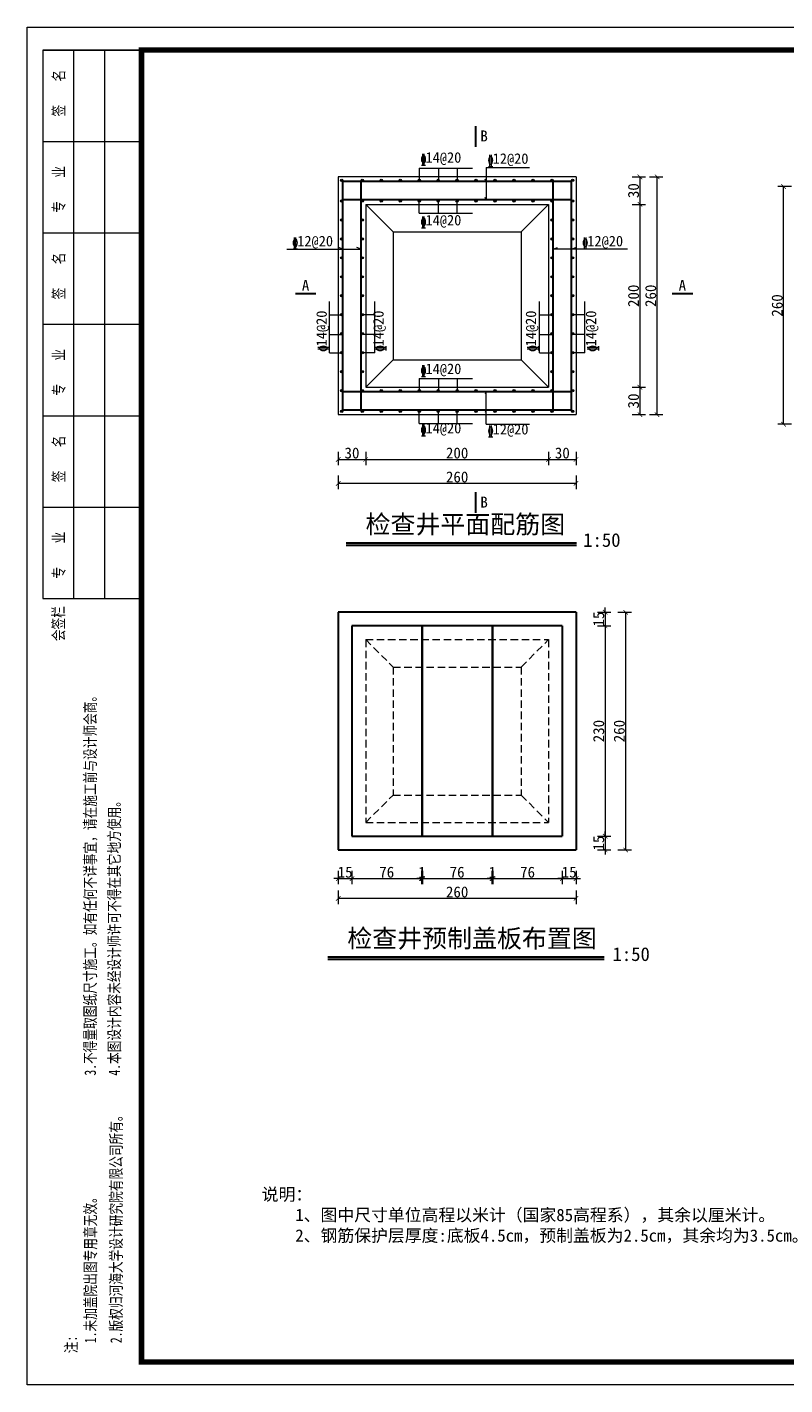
# Model space of a CAD drawing. Extents: x -13074 to 1448651, y 3648755 to 8081248.
# Tile 130 of 173: x 562658 to 562824, y 3858485 to 3858782. Entities that reach past the tile are written whole.
import ezdxf

# ---------------------------------------------------------------- set-up
doc = ezdxf.new("R2010")
doc.units = 0
doc.header["$PDMODE"] = 32
doc.header["$PDSIZE"] = 0.2
doc.linetypes.add('HIDDEN2', pattern=[0.1875, 0.125, -0.0625])
doc.layers.get('0').update_dxf_attribs({"linetype": 'CONTINUOUS'})
doc.layers.get('Defpoints').update_dxf_attribs({"linetype": 'CONTINUOUS'})
for name, color, linetype, lineweight in [('0.09标注线', 3, 'CONTINUOUS', 9), ('0.13填充', 8, 'CONTINUOUS', 9), ('0.15虚线', 1, 'HIDDEN2', 15), ('0.30粗线', 7, 'CONTINUOUS', 30), ('0.30红', 1, 'CONTINUOUS', 30), ('SHEET', 1, 'CONTINUOUS', 15), ('文字', 7, 'CONTINUOUS', 15), ('新建路', 7, 'CONTINUOUS', 40)]:
    doc.layers.add(name, color=color, linetype=linetype, lineweight=lineweight)
doc.layers.add('DIM', color=3, linetype='CONTINUOUS')
doc.styles.add('-仿宋_GB2312', font='FangSong_GB2312.ttf')
doc.styles.add('CHX-1', font='tssdeng.shx', dxfattribs={"width": 0.7, "height": 300, "bigfont": 'atssdchn.shx'})
doc.styles.add('FHZ', font='FangSong_GB2312.ttf', dxfattribs={"width": 0.707, "height": 300})
doc.dimstyles.new('zzzz STANDARD', dxfattribs={"dimtxt": 2.3, "dimasz": 1, "dimexe": 1.25, "dimexo": 1.5, "dimgap": 0.2, "dimtad": 1, "dimdec": 0, "dimlfac": 10, "dimzin": 0, "dimdsep": 46, "dimtxsty": '-仿宋_GB2312', "dimblk": 'ARCHTICK', "dimcen": 0.09, "dimadec": 0, "dimazin": 0, "dimtfac": 1, "dimtdec": 0, "dimtix": 1, "dimtmove": 2, "dimatfit": 3, "dimfxl": 1.7, "dimfxlon": 1, "dimtolj": 1, "dimtzin": 0, "dimlwd": 9, "dimlwe": 9, "dimarcsym": 0})

# ---------------------------------------------------------------- blocks, each defined once
blk = doc.blocks.new('_ARCHTICK')
at = {"color": 0, "linetype": 'ByBlock', "const_width": 0.15}
blk.add_lwpolyline([(-0.5, -0.5), (0.5, 0.5)], dxfattribs=at)
blk = doc.blocks.new('*D2788')
at = {"layer": 'Defpoints', "color": 0, "linetype": 'Continuous', "lineweight": 13}
for p in [(562726.08, 3858697.72, 0.06), (562778.08, 3858697.72, 0.06), (562726.08, 3858682.68)]:
    blk.add_point(p, dxfattribs=at)
at = {"layer": '新建路', "color": 0, "linetype": 'Continuous', "lineweight": 9}
for p, q in [((562726.08, 3858684.38), (562726.08, 3858681.43)), ((562778.08, 3858684.38), (562778.08, 3858681.43)), ((562778.08, 3858682.68), (562726.08, 3858682.68))]:
    blk.add_line(p, q, dxfattribs=at)
at = {"layer": '新建路', "color": 0, "linetype": 'Continuous', "lineweight": 9, "rotation": 180}
blk.add_blockref('_ARCHTICK', (562726.08, 3858682.68), dxfattribs=at)
at = {"layer": '新建路', "color": 0, "linetype": 'Continuous', "lineweight": 9}
blk.add_blockref('_ARCHTICK', (562778.08, 3858682.68), dxfattribs=at)
at = {"layer": '新建路', "color": 0, "linetype": 'Continuous', "lineweight": 13, "insert": (562752.08, 3858684.08), "char_height": 2.4, "attachment_point": 5, "style": '-仿宋_GB2312'}
blk.add_mtext('\\A1;260', dxfattribs=at)
blk = doc.blocks.new('*D2789')
at = {"layer": 'Defpoints', "color": 0, "linetype": 'Continuous', "lineweight": 13}
for p in [(562778.08, 3858749.72, 0.06), (562772.08, 3858743.72, 0.06), (562792.05, 3858743.72)]:
    blk.add_point(p, dxfattribs=at)
at = {"layer": '新建路', "color": 0, "linetype": 'Continuous', "lineweight": 9}
for p, q in [((562790.35, 3858749.72), (562793.3, 3858749.72)), ((562792.05, 3858749.72), (562792.05, 3858743.72)), ((562790.35, 3858743.72), (562793.3, 3858743.72))]:
    blk.add_line(p, q, dxfattribs=at)
for p, rotation in [((562792.05, 3858749.72), 90), ((562792.05, 3858743.72), 270)]:
    blk.add_blockref('_ARCHTICK', p, dxfattribs=dict(at, rotation=rotation))
at = {"layer": '新建路', "color": 0, "linetype": 'Continuous', "lineweight": 13, "insert": (562790.65, 3858746.72), "char_height": 2.4, "attachment_point": 5, "rotation": 90, "style": '-仿宋_GB2312'}
blk.add_mtext('\\A1;30', dxfattribs=at)
blk = doc.blocks.new('*D2790')
at = {"layer": 'Defpoints', "color": 0, "linetype": 'Continuous', "lineweight": 13}
for p in [(562772.08, 3858743.72, 0.06), (562772.08, 3858703.72, 0.06), (562792.05, 3858703.72)]:
    blk.add_point(p, dxfattribs=at)
at = {"layer": '新建路', "color": 0, "linetype": 'Continuous', "lineweight": 9}
for p, q in [((562790.35, 3858743.72), (562793.3, 3858743.72)), ((562792.05, 3858743.72), (562792.05, 3858703.72)), ((562790.35, 3858703.72), (562793.3, 3858703.72))]:
    blk.add_line(p, q, dxfattribs=at)
for p, rotation in [((562792.05, 3858743.72), 90), ((562792.05, 3858703.72), 270)]:
    blk.add_blockref('_ARCHTICK', p, dxfattribs=dict(at, rotation=rotation))
at = {"layer": '新建路', "color": 0, "linetype": 'Continuous', "lineweight": 13, "insert": (562790.65, 3858723.72), "char_height": 2.4, "attachment_point": 5, "rotation": 90, "style": '-仿宋_GB2312'}
blk.add_mtext('\\A1;200', dxfattribs=at)
blk = doc.blocks.new('*D2791')
at = {"layer": 'Defpoints', "color": 0, "linetype": 'Continuous', "lineweight": 13}
for p in [(562772.08, 3858703.72, 0.06), (562778.08, 3858697.72, 0.06), (562792.05, 3858697.72)]:
    blk.add_point(p, dxfattribs=at)
at = {"layer": '新建路', "color": 0, "linetype": 'Continuous', "lineweight": 9}
for p, q in [((562790.35, 3858703.72), (562793.3, 3858703.72)), ((562792.05, 3858703.72), (562792.05, 3858697.72)), ((562790.35, 3858697.72), (562793.3, 3858697.72))]:
    blk.add_line(p, q, dxfattribs=at)
for p, rotation in [((562792.05, 3858703.72), 90), ((562792.05, 3858697.72), 270)]:
    blk.add_blockref('_ARCHTICK', p, dxfattribs=dict(at, rotation=rotation))
at = {"layer": '新建路', "color": 0, "linetype": 'Continuous', "lineweight": 13, "insert": (562790.65, 3858700.72), "char_height": 2.4, "attachment_point": 5, "rotation": 90, "style": '-仿宋_GB2312'}
blk.add_mtext('\\A1;30', dxfattribs=at)
blk = doc.blocks.new('*D2815')
at = {"layer": 'Defpoints', "color": 0, "linetype": 'Continuous', "lineweight": 13}
for p in [(562729.08, 3858605.5, 0.06), (562726.08, 3858602.5, 0.06), (562729.08, 3858596.23)]:
    blk.add_point(p, dxfattribs=at)
at = {"layer": '新建路', "color": 0, "linetype": 'Continuous', "lineweight": 9}
for p, q in [((562726.08, 3858597.93), (562726.08, 3858594.98)), ((562729.08, 3858597.93), (562729.08, 3858594.98)), ((562726.08, 3858596.23), (562725.08, 3858596.23)), ((562726.08, 3858596.23), (562729.08, 3858596.23)), ((562729.08, 3858596.23), (562730.08, 3858596.23))]:
    blk.add_line(p, q, dxfattribs=at)
blk.add_blockref('_ARCHTICK', (562726.08, 3858596.23), dxfattribs=at)
at = {"layer": '新建路', "color": 0, "linetype": 'Continuous', "lineweight": 9, "rotation": 180}
blk.add_blockref('_ARCHTICK', (562729.08, 3858596.23), dxfattribs=at)
at = {"layer": '新建路', "color": 0, "linetype": 'Continuous', "lineweight": 13, "insert": (562727.58, 3858597.63), "char_height": 2.4, "attachment_point": 5, "style": '-仿宋_GB2312'}
blk.add_mtext('\\A1;15', dxfattribs=at)
blk = doc.blocks.new('*D2817')
at = {"layer": 'Defpoints', "color": 0, "linetype": 'Continuous', "lineweight": 13}
for p in [(562744.28, 3858605.5, 0.06), (562744.48, 3858605.5, 0.06), (562744.48, 3858596.23)]:
    blk.add_point(p, dxfattribs=at)
at = {"layer": '新建路', "color": 0, "linetype": 'Continuous', "lineweight": 9}
for p, q in [((562744.28, 3858597.93), (562744.28, 3858594.98)), ((562744.48, 3858597.93), (562744.48, 3858594.98)), ((562744.28, 3858596.23), (562743.28, 3858596.23)), ((562744.28, 3858596.23), (562744.48, 3858596.23)), ((562744.48, 3858596.23), (562745.48, 3858596.23))]:
    blk.add_line(p, q, dxfattribs=at)
blk.add_blockref('_ARCHTICK', (562744.28, 3858596.23), dxfattribs=at)
at = {"layer": '新建路', "color": 0, "linetype": 'Continuous', "lineweight": 9, "rotation": 180}
blk.add_blockref('_ARCHTICK', (562744.48, 3858596.23), dxfattribs=at)
at = {"layer": '新建路', "color": 0, "linetype": 'Continuous', "lineweight": 13, "insert": (562744.38, 3858597.63), "char_height": 2.4, "attachment_point": 5, "style": '-仿宋_GB2312'}
blk.add_mtext('\\A1;1', dxfattribs=at)
blk = doc.blocks.new('*D2819')
at = {"layer": 'Defpoints', "color": 0, "linetype": 'Continuous', "lineweight": 13}
for p in [(562759.68, 3858605.5, 0.06), (562759.88, 3858605.5, 0.06), (562759.88, 3858596.23)]:
    blk.add_point(p, dxfattribs=at)
at = {"layer": '新建路', "color": 0, "linetype": 'Continuous', "lineweight": 9}
for p, q in [((562759.68, 3858597.93), (562759.68, 3858594.98)), ((562759.88, 3858597.93), (562759.88, 3858594.98)), ((562759.68, 3858596.23), (562758.68, 3858596.23)), ((562759.68, 3858596.23), (562759.88, 3858596.23)), ((562759.88, 3858596.23), (562760.88, 3858596.23))]:
    blk.add_line(p, q, dxfattribs=at)
blk.add_blockref('_ARCHTICK', (562759.68, 3858596.23), dxfattribs=at)
at = {"layer": '新建路', "color": 0, "linetype": 'Continuous', "lineweight": 9, "rotation": 180}
blk.add_blockref('_ARCHTICK', (562759.88, 3858596.23), dxfattribs=at)
at = {"layer": '新建路', "color": 0, "linetype": 'Continuous', "lineweight": 13, "insert": (562759.78, 3858597.63), "char_height": 2.4, "attachment_point": 5, "style": '-仿宋_GB2312'}
blk.add_mtext('\\A1;1', dxfattribs=at)
blk = doc.blocks.new('*D2821')
at = {"layer": 'Defpoints', "color": 0, "linetype": 'Continuous', "lineweight": 13}
for p in [(562775.08, 3858605.5, 0.06), (562778.08, 3858602.5, 0.06), (562778.08, 3858596.23)]:
    blk.add_point(p, dxfattribs=at)
at = {"layer": '新建路', "color": 0, "linetype": 'Continuous', "lineweight": 9}
for p, q in [((562775.08, 3858597.93), (562775.08, 3858594.98)), ((562778.08, 3858597.93), (562778.08, 3858594.98)), ((562775.08, 3858596.23), (562774.08, 3858596.23)), ((562775.08, 3858596.23), (562778.08, 3858596.23)), ((562778.08, 3858596.23), (562779.08, 3858596.23))]:
    blk.add_line(p, q, dxfattribs=at)
blk.add_blockref('_ARCHTICK', (562775.08, 3858596.23), dxfattribs=at)
at = {"layer": '新建路', "color": 0, "linetype": 'Continuous', "lineweight": 9, "rotation": 180}
blk.add_blockref('_ARCHTICK', (562778.08, 3858596.23), dxfattribs=at)
at = {"layer": '新建路', "color": 0, "linetype": 'Continuous', "lineweight": 13, "insert": (562776.58, 3858597.63), "char_height": 2.4, "attachment_point": 5, "style": '-仿宋_GB2312'}
blk.add_mtext('\\A1;15', dxfattribs=at)
blk = doc.blocks.new('*D2822')
at = {"layer": 'Defpoints', "color": 0, "linetype": 'Continuous', "lineweight": 13}
for p in [(562726.08, 3858602.5, 0.06), (562778.08, 3858602.5, 0.06), (562726.08, 3858591.9)]:
    blk.add_point(p, dxfattribs=at)
at = {"layer": '新建路', "color": 0, "linetype": 'Continuous', "lineweight": 9}
for p, q in [((562726.08, 3858593.6), (562726.08, 3858590.65)), ((562778.08, 3858591.9), (562726.08, 3858591.9)), ((562778.08, 3858593.6), (562778.08, 3858590.65))]:
    blk.add_line(p, q, dxfattribs=at)
at = {"layer": '新建路', "color": 0, "linetype": 'Continuous', "lineweight": 9, "rotation": 180}
blk.add_blockref('_ARCHTICK', (562726.08, 3858591.9), dxfattribs=at)
at = {"layer": '新建路', "color": 0, "linetype": 'Continuous', "lineweight": 9}
blk.add_blockref('_ARCHTICK', (562778.08, 3858591.9), dxfattribs=at)
at = {"layer": '新建路', "color": 0, "linetype": 'Continuous', "lineweight": 13, "insert": (562752.08, 3858593.3), "char_height": 2.4, "attachment_point": 5, "style": '-仿宋_GB2312'}
blk.add_mtext('\\A1;260', dxfattribs=at)
blk = doc.blocks.new('*D2823')
at = {"layer": 'Defpoints', "color": 0, "linetype": 'Continuous', "lineweight": 13}
for p in [(562778.08, 3858654.5, 0.06), (562775.08, 3858651.5, 0.06), (562784.44, 3858651.5)]:
    blk.add_point(p, dxfattribs=at)
at = {"layer": '新建路', "color": 0, "linetype": 'Continuous', "lineweight": 9}
for p, q in [((562782.74, 3858654.5), (562785.69, 3858654.5)), ((562784.44, 3858654.5), (562784.44, 3858655.5)), ((562784.44, 3858654.5), (562784.44, 3858651.5)), ((562782.74, 3858651.5), (562785.69, 3858651.5)), ((562784.44, 3858651.5), (562784.44, 3858650.5))]:
    blk.add_line(p, q, dxfattribs=at)
for p, rotation in [((562784.44, 3858654.5), 270), ((562784.44, 3858651.5), 90)]:
    blk.add_blockref('_ARCHTICK', p, dxfattribs=dict(at, rotation=rotation))
at = {"layer": '新建路', "color": 0, "linetype": 'Continuous', "lineweight": 13, "insert": (562783.04, 3858653), "char_height": 2.4, "attachment_point": 5, "rotation": 90, "style": '-仿宋_GB2312'}
blk.add_mtext('\\A1;15', dxfattribs=at)
blk = doc.blocks.new('*D2824')
at = {"layer": 'Defpoints', "color": 0, "linetype": 'Continuous', "lineweight": 13}
for p in [(562775.08, 3858651.5, 0.06), (562775.08, 3858605.5, 0.06), (562784.44, 3858605.5)]:
    blk.add_point(p, dxfattribs=at)
at = {"layer": '新建路', "color": 0, "linetype": 'Continuous', "lineweight": 9}
for p, q in [((562782.74, 3858651.5), (562785.69, 3858651.5)), ((562784.44, 3858651.5), (562784.44, 3858605.5)), ((562782.74, 3858605.5), (562785.69, 3858605.5))]:
    blk.add_line(p, q, dxfattribs=at)
for p, rotation in [((562784.44, 3858651.5), 90), ((562784.44, 3858605.5), 270)]:
    blk.add_blockref('_ARCHTICK', p, dxfattribs=dict(at, rotation=rotation))
at = {"layer": '新建路', "color": 0, "linetype": 'Continuous', "lineweight": 13, "insert": (562783.04, 3858628.5), "char_height": 2.4, "attachment_point": 5, "rotation": 90, "style": '-仿宋_GB2312'}
blk.add_mtext('\\A1;230', dxfattribs=at)
blk = doc.blocks.new('*D2825')
at = {"layer": 'Defpoints', "color": 0, "linetype": 'Continuous', "lineweight": 13}
for p in [(562775.08, 3858605.5, 0.06), (562778.08, 3858602.5, 0.06), (562784.44, 3858602.5)]:
    blk.add_point(p, dxfattribs=at)
at = {"layer": '新建路', "color": 0, "linetype": 'Continuous', "lineweight": 9}
for p, q in [((562784.44, 3858605.5), (562784.44, 3858606.5)), ((562782.74, 3858605.5), (562785.69, 3858605.5)), ((562784.44, 3858605.5), (562784.44, 3858602.5)), ((562782.74, 3858602.5), (562785.69, 3858602.5)), ((562784.44, 3858602.5), (562784.44, 3858601.5))]:
    blk.add_line(p, q, dxfattribs=at)
for p, rotation in [((562784.44, 3858605.5), 270), ((562784.44, 3858602.5), 90)]:
    blk.add_blockref('_ARCHTICK', p, dxfattribs=dict(at, rotation=rotation))
at = {"layer": '新建路', "color": 0, "linetype": 'Continuous', "lineweight": 13, "insert": (562783.04, 3858604), "char_height": 2.4, "attachment_point": 5, "rotation": 90, "style": '-仿宋_GB2312'}
blk.add_mtext('\\A1;15', dxfattribs=at)

msp = doc.modelspace()

# ---------------------------------------------------------------- hatches: boundary and pattern name
at = {"layer": '0.13填充', "ltscale": 0.005}
for points in [[(562726.576, 3858748.975, -1), (562727.076, 3858748.975, -1)], [(562731.581, 3858748.975, 1), (562731.081, 3858748.975, 1)], [(562735.23, 3858748.975, -1), (562735.73, 3858748.975, -1)], [(562739.38, 3858748.975, -1), (562739.88, 3858748.975, -1)], [(562743.529, 3858748.975, -1), (562744.029, 3858748.975, -1)], [(562747.679, 3858748.975, -1), (562748.179, 3858748.975, -1)], [(562751.828, 3858748.975, -1), (562752.328, 3858748.975, -1)], [(562755.978, 3858748.975, -1), (562756.478, 3858748.975, -1)], [(562760.127, 3858748.975, -1), (562760.627, 3858748.975, -1)], [(562764.277, 3858748.975, -1), (562764.777, 3858748.975, -1)], [(562768.426, 3858748.975, -1), (562768.926, 3858748.975, -1)], [(562772.576, 3858748.975, -1), (562773.076, 3858748.975, -1)], [(562777.581, 3858748.975, 1), (562777.081, 3858748.975, 1)], [(562726.576, 3858744.475, 1), (562727.076, 3858744.475, 1)], [(562731.581, 3858744.475, -1), (562731.081, 3858744.475, -1)], [(562735.23, 3858744.475, 1), (562735.73, 3858744.475, 1)], [(562739.38, 3858744.475, 1), (562739.88, 3858744.475, 1)], [(562743.529, 3858744.475, 1), (562744.029, 3858744.475, 1)], [(562747.679, 3858744.475, 1), (562748.179, 3858744.475, 1)], [(562751.828, 3858744.475, 1), (562752.328, 3858744.475, 1)], [(562755.978, 3858744.475, 1), (562756.478, 3858744.475, 1)], [(562760.127, 3858744.475, 1), (562760.627, 3858744.475, 1)], [(562764.277, 3858744.475, 1), (562764.777, 3858744.475, 1)], [(562768.426, 3858744.475, 1), (562768.926, 3858744.475, 1)], [(562772.576, 3858744.475, 1), (562773.076, 3858744.475, 1)], [(562777.581, 3858744.475, -1), (562777.081, 3858744.475, -1)], [(562726.576, 3858740.325, 1), (562727.076, 3858740.325, 1)], [(562731.581, 3858740.325, -1), (562731.081, 3858740.325, -1)], [(562772.576, 3858740.325, 1), (562773.076, 3858740.325, 1)], [(562777.581, 3858740.325, -1), (562777.081, 3858740.325, -1)], [(562726.576, 3858736.175, 1), (562727.076, 3858736.175, 1)], [(562731.581, 3858736.175, -1), (562731.081, 3858736.175, -1)], [(562772.576, 3858736.175, 1), (562773.076, 3858736.175, 1)], [(562777.581, 3858736.175, -1), (562777.081, 3858736.175, -1)], [(562726.576, 3858732.025, 1), (562727.076, 3858732.025, 1)], [(562731.581, 3858732.025, -1), (562731.081, 3858732.025, -1)], [(562772.576, 3858732.025, 1), (562773.076, 3858732.025, 1)], [(562777.581, 3858732.025, -1), (562777.081, 3858732.025, -1)], [(562726.576, 3858727.875, 1), (562727.076, 3858727.875, 1)], [(562731.581, 3858727.875, -1), (562731.081, 3858727.875, -1)], [(562772.576, 3858727.875, 1), (562773.076, 3858727.875, 1)], [(562777.581, 3858727.875, -1), (562777.081, 3858727.875, -1)], [(562726.576, 3858723.725, 1), (562727.076, 3858723.725, 1)], [(562731.581, 3858723.725, -1), (562731.081, 3858723.725, -1)], [(562772.576, 3858723.725, 1), (562773.076, 3858723.725, 1)], [(562777.581, 3858723.725, -1), (562777.081, 3858723.725, -1)], [(562726.576, 3858719.575, 1), (562727.076, 3858719.575, 1)], [(562731.581, 3858719.575, -1), (562731.081, 3858719.575, -1)], [(562772.576, 3858719.575, 1), (562773.076, 3858719.575, 1)], [(562777.581, 3858719.575, -1), (562777.081, 3858719.575, -1)], [(562726.576, 3858715.425, 1), (562727.076, 3858715.425, 1)], [(562731.581, 3858715.425, -1), (562731.081, 3858715.425, -1)], [(562772.576, 3858715.425, 1), (562773.076, 3858715.425, 1)], [(562777.581, 3858715.425, -1), (562777.081, 3858715.425, -1)], [(562726.576, 3858711.275, 1), (562727.076, 3858711.275, 1)], [(562731.581, 3858711.275, -1), (562731.081, 3858711.275, -1)], [(562772.576, 3858711.275, 1), (562773.076, 3858711.275, 1)], [(562777.581, 3858711.275, -1), (562777.081, 3858711.275, -1)], [(562726.576, 3858707.125, 1), (562727.076, 3858707.125, 1)], [(562731.581, 3858707.125, -1), (562731.081, 3858707.125, -1)], [(562772.576, 3858707.125, 1), (562773.076, 3858707.125, 1)], [(562777.581, 3858707.125, -1), (562777.081, 3858707.125, -1)], [(562726.576, 3858702.975, -1), (562727.076, 3858702.975, -1)], [(562731.581, 3858702.975, 1), (562731.081, 3858702.975, 1)], [(562735.23, 3858702.975, -1), (562735.73, 3858702.975, -1)], [(562739.38, 3858702.975, -1), (562739.88, 3858702.975, -1)], [(562743.529, 3858702.975, -1), (562744.029, 3858702.975, -1)], [(562747.679, 3858702.975, -1), (562748.179, 3858702.975, -1)], [(562751.828, 3858702.975, -1), (562752.328, 3858702.975, -1)], [(562755.978, 3858702.975, -1), (562756.478, 3858702.975, -1)], [(562760.127, 3858702.975, -1), (562760.627, 3858702.975, -1)], [(562764.277, 3858702.975, -1), (562764.777, 3858702.975, -1)], [(562768.426, 3858702.975, -1), (562768.926, 3858702.975, -1)], [(562772.576, 3858702.975, -1), (562773.076, 3858702.975, -1)], [(562777.581, 3858702.975, 1), (562777.081, 3858702.975, 1)], [(562726.576, 3858698.475, 1), (562727.076, 3858698.475, 1)], [(562731.581, 3858698.475, -1), (562731.081, 3858698.475, -1)], [(562735.23, 3858698.475, 1), (562735.73, 3858698.475, 1)], [(562739.38, 3858698.475, 1), (562739.88, 3858698.475, 1)], [(562743.529, 3858698.475, 1), (562744.029, 3858698.475, 1)], [(562747.679, 3858698.475, 1), (562748.179, 3858698.475, 1)], [(562751.828, 3858698.475, 1), (562752.328, 3858698.475, 1)], [(562755.978, 3858698.475, 1), (562756.478, 3858698.475, 1)], [(562760.127, 3858698.475, 1), (562760.627, 3858698.475, 1)], [(562764.277, 3858698.475, 1), (562764.777, 3858698.475, 1)], [(562768.426, 3858698.475, 1), (562768.926, 3858698.475, 1)], [(562772.576, 3858698.475, 1), (562773.076, 3858698.475, 1)], [(562777.581, 3858698.475, -1), (562777.081, 3858698.475, -1)]]:
    msp.add_hatch(color=4, dxfattribs=at).paths.add_polyline_path(points)

# ---------------------------------------------------------------- linework, layer by layer
at = {"layer": '0.09标注线', "color": 3}
for p, q in [((562758.459, 3858751.791, 0.396), (562758.459, 3858744.725, 0.396)), ((562758.459, 3858751.791, 0.396), (562767.918, 3858751.791, 0.396)), ((562743.779, 3858751.629, 1.457), (562743.779, 3858748.975, 1.457)), ((562743.779, 3858751.629, 1.457), (562755.412, 3858751.629, 1.457)), ((562748.02, 3858751.629, 1.447), (562748.02, 3858748.975, 1.447)), ((562752.078, 3858751.629, 1.457), (562752.078, 3858748.975, 1.457)), ((562758.459, 3858748.743, 0.396), (562758.224, 3858749.237, 0.253)), ((562743.779, 3858741.82, 1.457), (562743.779, 3858744.475, 1.457)), ((562748.02, 3858741.82, 1.447), (562748.02, 3858744.475, 1.447)), ((562752.078, 3858741.82, 1.457), (562752.078, 3858744.475, 1.457)), ((562758.459, 3858744.743, 0.396), (562758.224, 3858745.237, 0.253)), ((562743.779, 3858741.82, 1.457), (562755.412, 3858741.82, 1.457)), ((562714.815, 3858733.896, 0.06), (562731.087, 3858733.896, 0.06)), ((562789.341, 3858733.896, 0.06), (562773.07, 3858733.896, 0.06)), ((562724.171, 3858711.275, 1.457), (562724.171, 3858722.477, 1.457)), ((562734.052, 3858711.275, 1.457), (562734.052, 3858722.477, 1.457)), ((562770.104, 3858711.275, 1.457), (562770.104, 3858722.477, 1.457)), ((562779.985, 3858711.275, 1.457), (562779.985, 3858722.477, 1.457)), ((562724.171, 3858719.575, 1.457), (562726.826, 3858719.575, 1.457)), ((562733.985, 3858719.575, 1.457), (562731.331, 3858719.575, 1.457)), ((562770.171, 3858719.575, 1.457), (562772.826, 3858719.575, 1.457)), ((562779.985, 3858719.575, 1.457), (562777.331, 3858719.575, 1.457)), ((562724.171, 3858715.243, 1.457), (562726.826, 3858715.243, 1.457)), ((562734.052, 3858715.243, 1.457), (562731.398, 3858715.243, 1.457)), ((562770.104, 3858715.243, 1.457), (562772.758, 3858715.243, 1.457)), ((562779.985, 3858715.243, 1.457), (562777.331, 3858715.243, 1.457)), ((562724.171, 3858711.275, 1.457), (562726.826, 3858711.275, 1.457)), ((562734.052, 3858711.275, 1.457), (562731.398, 3858711.275, 1.457)), ((562770.104, 3858711.275, 1.457), (562772.758, 3858711.275, 1.457)), ((562779.985, 3858711.275, 1.457), (562777.331, 3858711.275, 1.457)), ((562743.779, 3858705.629, 1.457), (562743.779, 3858702.975, 1.457)), ((562743.779, 3858705.629, 1.457), (562755.412, 3858705.629, 1.457)), ((562748.02, 3858705.629, 1.447), (562748.02, 3858702.975, 1.447)), ((562752.078, 3858705.629, 1.457), (562752.078, 3858702.975, 1.457)), ((562758.459, 3858702.706, 0.396), (562758.224, 3858702.212, 0.253)), ((562758.459, 3858695.659, 0.396), (562758.459, 3858702.725, 0.396)), ((562743.779, 3858695.82, 1.457), (562743.779, 3858698.475, 1.457)), ((562748.02, 3858695.82, 1.447), (562748.02, 3858698.475, 1.447)), ((562752.078, 3858695.82, 1.457), (562752.078, 3858698.475, 1.457)), ((562758.459, 3858698.706, 0.396), (562758.224, 3858698.212, 0.253)), ((562743.779, 3858695.82, 1.457), (562755.412, 3858695.82, 1.457)), ((562758.459, 3858695.659, 0.396), (562767.918, 3858695.659, 0.396))]:
    msp.add_line(p, q, dxfattribs=at)
at = {"layer": '0.09标注线', "linetype": 'Continuous', "lineweight": 13}
for p, q in [((562727.078, 3858733.896, 0.06), (562726.157, 3858734.272)), ((562731.087, 3858733.896, 0.06), (562730.165, 3858734.272)), ((562773.07, 3858733.896, 0.06), (562773.991, 3858734.272)), ((562777.078, 3858733.896, 0.06), (562777.999, 3858734.272))]:
    msp.add_line(p, q, dxfattribs=at)
at = {"layer": '0.13填充', "lineweight": 40, "ltscale": 0.005}
for p, q in [((562727.776, 3858669.635), (562778.209, 3858669.635)), ((562723.785, 3858579.046), (562784.237, 3858579.046))]:
    msp.add_line(p, q, dxfattribs=at)
at = {"layer": '0.13填充', "ltscale": 0.005}
for p, q in [((562727.776, 3858669.088), (562778.209, 3858669.088)), ((562723.785, 3858578.499), (562784.237, 3858578.499))]:
    msp.add_line(p, q, dxfattribs=at)
at = {"layer": '0.13填充', "color": 4, "ltscale": 0.005}
for centre in [(562726.826, 3858748.975, 1.457), (562731.331, 3858748.975, 1.457), (562735.48, 3858748.975, 1.457), (562739.63, 3858748.975, 1.457), (562743.779, 3858748.975, 1.457), (562747.929, 3858748.975, 1.457), (562752.078, 3858748.975, 1.457), (562756.228, 3858748.975, 1.457), (562760.377, 3858748.975, 1.457), (562764.527, 3858748.975, 1.457), (562768.676, 3858748.975, 1.457), (562772.826, 3858748.975, 1.457), (562777.331, 3858748.975, 1.457), (562726.826, 3858744.475, 1.457), (562731.331, 3858744.475, 1.457), (562735.48, 3858744.475, 1.457), (562739.63, 3858744.475, 1.457), (562743.779, 3858744.475, 1.457), (562747.929, 3858744.475, 1.457), (562752.078, 3858744.475, 1.457), (562756.228, 3858744.475, 1.457), (562760.377, 3858744.475, 1.457), (562764.527, 3858744.475, 1.457), (562768.676, 3858744.475, 1.457), (562772.826, 3858744.475, 1.457), (562777.331, 3858744.475, 1.457), (562726.826, 3858740.325, 1.457), (562731.331, 3858740.325, 1.457), (562772.826, 3858740.325, 1.457), (562777.331, 3858740.325, 1.457), (562726.826, 3858736.175, 1.457), (562731.331, 3858736.175, 1.457), (562772.826, 3858736.175, 1.457), (562777.331, 3858736.175, 1.457), (562726.826, 3858732.025, 1.457), (562731.331, 3858732.025, 1.457), (562772.826, 3858732.025, 1.457), (562777.331, 3858732.025, 1.457), (562726.826, 3858727.875, 1.457), (562731.331, 3858727.875, 1.457), (562772.826, 3858727.875, 1.457), (562777.331, 3858727.875, 1.457), (562726.826, 3858723.725, 1.457), (562731.331, 3858723.725, 1.457), (562772.826, 3858723.725, 1.457), (562777.331, 3858723.725, 1.457), (562726.826, 3858719.575, 1.457), (562731.331, 3858719.575, 1.457), (562772.826, 3858719.575, 1.457), (562777.331, 3858719.575, 1.457), (562726.826, 3858715.425, 1.457), (562731.331, 3858715.425, 1.457), (562772.826, 3858715.425, 1.457), (562777.331, 3858715.425, 1.457), (562726.826, 3858711.275, 1.457), (562731.331, 3858711.275, 1.457), (562772.826, 3858711.275, 1.457), (562777.331, 3858711.275, 1.457), (562726.826, 3858707.125, 1.457), (562731.331, 3858707.125, 1.457), (562772.826, 3858707.125, 1.457), (562777.331, 3858707.125, 1.457), (562726.826, 3858702.975, 1.457), (562731.331, 3858702.975, 1.457), (562735.48, 3858702.975, 1.457), (562739.63, 3858702.975, 1.457), (562743.779, 3858702.975, 1.457), (562747.929, 3858702.975, 1.457), (562752.078, 3858702.975, 1.457), (562756.228, 3858702.975, 1.457), (562760.377, 3858702.975, 1.457), (562764.527, 3858702.975, 1.457), (562768.676, 3858702.975, 1.457), (562772.826, 3858702.975, 1.457), (562777.331, 3858702.975, 1.457), (562726.826, 3858698.475, 1.457), (562731.331, 3858698.475, 1.457), (562735.48, 3858698.475, 1.457), (562739.63, 3858698.475, 1.457), (562743.779, 3858698.475, 1.457), (562747.929, 3858698.475, 1.457), (562752.078, 3858698.475, 1.457), (562756.228, 3858698.475, 1.457), (562760.377, 3858698.475, 1.457), (562764.527, 3858698.475, 1.457), (562768.676, 3858698.475, 1.457), (562772.826, 3858698.475, 1.457), (562777.331, 3858698.475, 1.457)]:
    msp.add_circle(centre, 0.25, dxfattribs=at)
at = {"layer": '0.15虚线', "ltscale": 13}
for p, q in [((562732.078, 3858648.502, 0.06), (562732.078, 3858608.502, 0.06)), ((562732.078, 3858648.502, 0.06), (562738.078, 3858642.502, 0.06)), ((562732.078, 3858648.502, 0.06), (562772.078, 3858648.502, 0.06)), ((562766.078, 3858642.502, 0.06), (562772.078, 3858648.502, 0.06)), ((562772.078, 3858648.502, 0.06), (562772.078, 3858608.502, 0.06)), ((562738.078, 3858642.502, 0.06), (562738.078, 3858614.502, 0.06)), ((562738.078, 3858642.502, 0.06), (562766.078, 3858642.502, 0.06)), ((562766.078, 3858642.502, 0.06), (562766.078, 3858614.502, 0.06)), ((562732.078, 3858608.502, 0.06), (562738.078, 3858614.502, 0.06)), ((562738.078, 3858614.502, 0.06), (562766.078, 3858614.502, 0.06)), ((562766.078, 3858614.502, 0.06), (562772.078, 3858608.502, 0.06)), ((562732.078, 3858608.502, 0.06), (562772.078, 3858608.502, 0.06))]:
    msp.add_line(p, q, dxfattribs=at)
at = {"layer": '0.30粗线'}
for p, q in [((562756.058, 3858760.838), (562756.058, 3858756.342)), ((562716.711, 3858724.247), (562721.207, 3858724.247)), ((562799.106, 3858724.247), (562803.602, 3858724.247)), ((562756.058, 3858680.744), (562756.058, 3858676.247)), ((562726.078, 3858654.502, 0.06), (562726.078, 3858602.502, 0.06)), ((562778.078, 3858654.502, 0.06), (562726.078, 3858654.502, 0.06)), ((562778.078, 3858654.502, 0.06), (562778.078, 3858602.502, 0.06)), ((562729.078, 3858651.502, 0.06), (562729.078, 3858605.502, 0.06)), ((562775.078, 3858651.502, 0.06), (562729.078, 3858651.502, 0.06)), ((562775.078, 3858651.502, 0.06), (562775.078, 3858605.502, 0.06)), ((562729.078, 3858605.502, 0.06), (562775.078, 3858605.502, 0.06)), ((562726.078, 3858602.502, 0.06), (562778.078, 3858602.502, 0.06))]:
    msp.add_line(p, q, dxfattribs=at)
at = {"layer": '0.30粗线', "lineweight": 13}
for p, q in [((562726.078, 3858749.725, 0.06), (562726.078, 3858697.725, 0.06)), ((562778.078, 3858749.725, 0.06), (562726.078, 3858749.725, 0.06)), ((562778.078, 3858749.725, 0.06), (562778.078, 3858697.725, 0.06)), ((562732.078, 3858743.725, 0.06), (562732.078, 3858703.725, 0.06)), ((562732.078, 3858743.725, 0.06), (562738.078, 3858737.725, 0.06)), ((562732.078, 3858743.725, 0.06), (562772.078, 3858743.725, 0.06)), ((562766.078, 3858737.725, 0.06), (562772.078, 3858743.725, 0.06)), ((562772.078, 3858743.725, 0.06), (562772.078, 3858703.725, 0.06)), ((562738.078, 3858737.725, 0.06), (562738.078, 3858709.725, 0.06)), ((562738.078, 3858737.725, 0.06), (562766.078, 3858737.725, 0.06)), ((562766.078, 3858737.725, 0.06), (562766.078, 3858709.725, 0.06)), ((562732.078, 3858703.725, 0.06), (562738.078, 3858709.725, 0.06)), ((562738.078, 3858709.725, 0.06), (562766.078, 3858709.725, 0.06)), ((562766.078, 3858709.725, 0.06), (562772.078, 3858703.725, 0.06)), ((562732.078, 3858703.725, 0.06), (562772.078, 3858703.725, 0.06)), ((562726.078, 3858697.725, 0.06), (562778.078, 3858697.725, 0.06)), ((562744.278, 3858651.502, 0.06), (562744.278, 3858605.502, 0.06)), ((562744.478, 3858651.502, 0.06), (562744.478, 3858605.502, 0.06)), ((562759.678, 3858651.502, 0.06), (562759.678, 3858605.502, 0.06)), ((562759.878, 3858651.502, 0.06), (562759.878, 3858605.502, 0.06))]:
    msp.add_line(p, q, dxfattribs=at)
at = {"layer": '0.30红'}
for p, q in [((562727.078, 3858698.725, 0.06), (562727.078, 3858748.725, 0.06)), ((562777.078, 3858748.725, 0.619), (562727.078, 3858748.725, 0.019)), ((562731.078, 3858698.725, 0.06), (562731.078, 3858748.725, 0.06)), ((562773.078, 3858698.725, 0.06), (562773.078, 3858748.725, 0.06)), ((562777.078, 3858698.725, 0.06), (562777.078, 3858748.725, 0.06)), ((562777.078, 3858744.725, 0.619), (562727.078, 3858744.725, 0.019)), ((562777.078, 3858702.725, 0.619), (562727.078, 3858702.725, 0.019)), ((562777.078, 3858698.725, 0.619), (562727.078, 3858698.725, 0.019))]:
    msp.add_line(p, q, dxfattribs=at)
at = {"layer": 'SHEET', "color": 7}
for p, q in [((562683.047, 3858777.489), (562661.447, 3858777.489)), ((562661.447, 3858777.489), (562683.047, 3858777.489)), ((562661.447, 3858777.489), (562661.447, 3858657.489)), ((562668.197, 3858777.489), (562668.197, 3858657.489)), ((562674.947, 3858777.489), (562674.947, 3858657.489)), ((562661.447, 3858757.489), (562683.047, 3858757.489)), ((562661.447, 3858737.489), (562683.047, 3858737.489)), ((562661.447, 3858737.489), (562683.047, 3858737.489)), ((562661.447, 3858737.489), (562683.047, 3858737.489)), ((562661.447, 3858717.489), (562683.047, 3858717.489)), ((562661.447, 3858697.489), (562683.047, 3858697.489)), ((562661.447, 3858697.489), (562683.047, 3858697.489)), ((562661.447, 3858677.489), (562683.047, 3858677.489)), ((562661.447, 3858657.489), (562683.047, 3858657.489))]:
    msp.add_line(p, q, dxfattribs=at)
msp.add_lwpolyline([(563078.047, 3858485.489), (562658.047, 3858485.489), (562658.047, 3858782.489), (563078.047, 3858782.489)], close=True, dxfattribs=at)
at = {"layer": 'SHEET', "color": 7, "const_width": 1.2}
msp.add_lwpolyline([(562683.047, 3858777.489), (563073.047, 3858777.489), (563073.047, 3858490.489), (562683.047, 3858490.489)], close=True, dxfattribs=at)

# ---------------------------------------------------------------- texts
at = {"layer": '0.09标注线', "char_height": 2.4, "width": 12.60969, "attachment_point": 1, "style": '-仿宋_GB2312'}
for s, insert in [('B', (562757.153, 3858759.89)), ('A', (562718.121, 3858727.213)), ('A', (562800.516, 3858727.213)), ('B', (562757.153, 3858679.795))]:
    msp.add_mtext(s, dxfattribs=dict(at, insert=insert))
at = {"layer": '0.09标注线', "color": 3, "char_height": 2.3, "width": 17.07403, "attachment_point": 9, "style": '-仿宋_GB2312'}
for s, insert, rotation in [('14@20', (562752.994, 3858752.331, -1.423), 0), ('12@20', (562767.674, 3858752.088, -2.485), 0), ('14@20', (562752.994, 3858738.622, -1.423), 0), ('14@20', (562724.079, 3858720.49, -1.423), 90), ('14@20', (562736.503, 3858720.49, -1.423), 90), ('14@20', (562769.857, 3858720.49, -1.423), 90), ('14@20', (562782.989, 3858720.49, -1.423), 90), ('14@20', (562752.994, 3858706.097, -1.423), 0), ('14@20', (562752.994, 3858693.129, -1.423), 0), ('12@20', (562767.674, 3858692.886, -2.485), 0)]:
    msp.add_mtext(s, dxfattribs=dict(at, insert=insert, rotation=rotation))
for insert in [(562724.938, 3858734.047, -2.82), (562788.368, 3858734.047, -2.82)]:
    msp.add_mtext('12@20', dxfattribs=dict(at, insert=insert))
at = {"layer": 'DIM', "color": 7, "style": 'FHZ', "width": 0.75}
for s, p in [('签    名', (562666.221, 3858762.937)), ('专    业', (562666.221, 3858741.874)), ('签    名', (562666.221, 3858722.937)), ('专    业', (562666.221, 3858701.874)), ('签    名', (562666.221, 3858682.937)), ('专    业', (562666.221, 3858661.874)), ('会签栏', (562666.149, 3858648.168)), ('3.不得量取图纸尺寸施工。如有任何不详事宜，请在施工前与设计师会商。', (562673.081, 3858553.136)), ('4.本图设计内容未经设计师许可不得在其它地方使用。', (562678.34, 3858553.136)), ('2.版权归河海大学设计研究院有限公司所有。', (562678.739, 3858494.602)), ('1.未加盖院出图专用章无效。', (562673.123, 3858494.602)), ('注:', (562668.928, 3858492.409))]:
    msp.add_text(s, height=2.5, rotation=90, dxfattribs=at).set_placement(p)
at = {"layer": '文字', "color": 3, "style": 'CHX-1', "width": 0.62}
for p in [(562744.062, 3858752.279, -1.423), (562758.741, 3858752.037, -2.485), (562744.062, 3858738.57, -1.423), (562716.005, 3858733.995, -2.82), (562779.435, 3858733.995, -2.82), (562744.062, 3858706.045, -1.423), (562744.062, 3858693.077, -1.423), (562758.741, 3858692.835, -2.485)]:
    msp.add_text('\x84', height=2.5, dxfattribs=at).set_placement(p)
for p in [(562724.13, 3858711.557, -1.423), (562736.555, 3858711.557, -1.423), (562769.909, 3858711.557, -1.423), (562783.041, 3858711.557, -1.423)]:
    msp.add_text('\x84', height=2.5, rotation=90, dxfattribs=at).set_placement(p)
at = {"layer": '文字', "color": 7, "attachment_point": 1, "style": '-仿宋_GB2312'}
for s, insert, char_height, width in [('检查井平面配筋图', (562732.047, 3858675.748), 4, 55.44961), ('1:50', (562779.648, 3858671.799), 3, 10.28955), ('检查井预制盖板布置图', (562728.056, 3858585.159), 4, 55.44961), ('1:50', (562786.055, 3858581.21), 3, 10.28955), ('说明：\\P    1、图中尺寸单位高程以米计（国家85高程系），其余以厘米计。\\P    2、钢筋保护层厚度:底板4.5cm，预制盖板为2.5cm，其余均为3.5cm。', (562709.337, 3858528.508), 2.7, 1460.56876)]:
    msp.add_mtext(s, dxfattribs=dict(at, insert=insert, char_height=char_height, width=width))

# ---------------------------------------------------------------- dimensions: what is measured, and where the dimension line sits
at = {"layer": '新建路', "color": 3, "linetype": 'Continuous', "lineweight": 13}
for base, p1, p2, picture, middle in [((562792.05, 3858743.725), (562778.078, 3858749.725, 0.06), (562772.078, 3858743.725, 0.06), '*D2789', (562790.65, 3858746.725)), ((562792.05, 3858703.725), (562772.078, 3858743.725, 0.06), (562772.078, 3858703.725, 0.06), '*D2790', (562790.65, 3858723.725)), ((562792.05, 3858697.725), (562772.078, 3858703.725, 0.06), (562778.078, 3858697.725, 0.06), '*D2791', (562790.65, 3858700.725)), ((562784.441, 3858651.502), (562778.078, 3858654.502, 0.06), (562775.078, 3858651.502, 0.06), '*D2823', (562783.041, 3858653.002)), ((562784.441, 3858605.502), (562775.078, 3858651.502, 0.06), (562775.078, 3858605.502, 0.06), '*D2824', (562783.041, 3858628.502)), ((562784.441, 3858602.502), (562775.078, 3858605.502, 0.06), (562778.078, 3858602.502, 0.06), '*D2825', (562783.041, 3858604.002))]:
    dim = msp.add_linear_dim(base=base, p1=p1, p2=p2, angle=90, dimstyle='zzzz STANDARD', override={"dimtxt": 2.4, "dimexo": 2, "dimlfac": 5}, dxfattribs=at)
    dim.commit()
    dim.dimension.update_dxf_attribs({"geometry": picture, "text_midpoint": middle})
for base, p1, p2 in [((562795.808, 3858749.725), (562778.078, 3858697.725, 0.06), (562778.078, 3858749.725, 0.06)), ((562823.47, 3858747.615), (562840.846, 3858695.615), (562840.846, 3858747.615)), ((562788.938, 3858654.502), (562778.078, 3858602.502, 0.06), (562778.078, 3858654.502, 0.06))]:
    msp.add_linear_dim(base=base, p1=p1, p2=p2, angle=90, dimstyle='zzzz STANDARD', override={"dimtxt": 2.4, "dimexo": 2, "dimlfac": 5}, dxfattribs=at).render()
for base, p1, p2 in [((562732.078, 3858687.918), (562726.078, 3858697.725, 0.06), (562732.078, 3858703.725, 0.06)), ((562772.078, 3858687.918), (562732.078, 3858703.725, 0.06), (562772.078, 3858703.725, 0.06)), ((562778.078, 3858687.918), (562772.078, 3858703.725, 0.06), (562778.078, 3858697.725, 0.06)), ((562744.278, 3858596.229), (562729.078, 3858605.502, 0.06), (562744.278, 3858605.502, 0.06)), ((562759.678, 3858596.229), (562744.478, 3858605.502, 0.06), (562759.678, 3858605.502, 0.06)), ((562775.078, 3858596.229), (562759.878, 3858605.502, 0.06), (562775.078, 3858605.502, 0.06))]:
    msp.add_linear_dim(base=base, p1=p1, p2=p2, dimstyle='zzzz STANDARD', override={"dimtxt": 2.4, "dimexo": 2, "dimlfac": 5}, dxfattribs=at).render()
for base, p1, p2, picture, middle in [((562726.078, 3858682.682), (562778.078, 3858697.725, 0.06), (562726.078, 3858697.725, 0.06), '*D2788', (562752.078, 3858684.082)), ((562729.078, 3858596.229), (562726.078, 3858602.502, 0.06), (562729.078, 3858605.502, 0.06), '*D2815', (562727.578, 3858597.629)), ((562744.478, 3858596.229), (562744.278, 3858605.502, 0.06), (562744.478, 3858605.502, 0.06), '*D2817', (562744.378, 3858597.629)), ((562759.878, 3858596.229), (562759.678, 3858605.502, 0.06), (562759.878, 3858605.502, 0.06), '*D2819', (562759.778, 3858597.629)), ((562778.078, 3858596.229), (562775.078, 3858605.502, 0.06), (562778.078, 3858602.502, 0.06), '*D2821', (562776.578, 3858597.629)), ((562726.078, 3858591.905), (562778.078, 3858602.502, 0.06), (562726.078, 3858602.502, 0.06), '*D2822', (562752.078, 3858593.305))]:
    dim = msp.add_linear_dim(base=base, p1=p1, p2=p2, dimstyle='zzzz STANDARD', override={"dimtxt": 2.4, "dimexo": 2, "dimlfac": 5}, dxfattribs=at)
    dim.commit()
    dim.dimension.update_dxf_attribs({"geometry": picture, "text_midpoint": middle})

doc.saveas('drawing.dxf')
